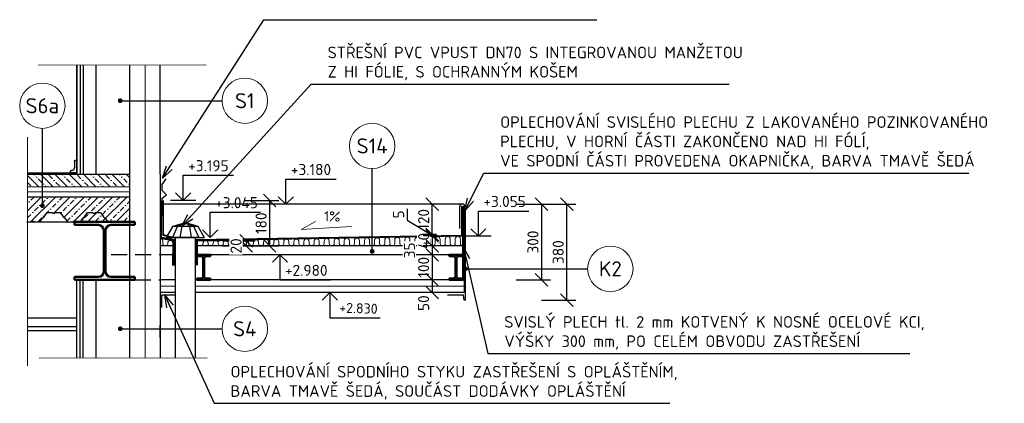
# Model space of a CAD drawing. Header units: millimetres. Extents: x -118752 to 407724, y -73278 to 155058.
# Tile 162 of 256: x 59183 to 63086, y 139173 to 140695. Entities that reach past the tile are written whole.
import ezdxf
from ezdxf.enums import TextEntityAlignment as Align

# ---------------------------------------------------------------- set-up
doc = ezdxf.new("R2010")
doc.units = ezdxf.units.MM
doc.header["$LTSCALE"] = 10
for name, pattern in [('DASHDOT', [25.4, 12.7, -6.35, 0, -6.35]), ('DASHED2', [9.525, 6.35, -3.175]), ('IZOLACE_VODOTESNA_0.25', [15, 7.5, -7.5])]:
    doc.linetypes.add(name, pattern=pattern)
for name, color, linetype, lineweight in [('CAVNITRNI_POHLED', 7, 'Continuous', 25), ('CKBUBLINY', 1, 'Continuous', 18), ('CKBUBLINY_POPIS', 3, 'Continuous', 25), ('CKIZOLACE', 1, 'Continuous', 18), ('CKKOTY', 3, 'Continuous', 25), ('CKKOTY_VYS', 3, 'Continuous', 25), ('CKRASTR', 7, 'DASHDOT', 15), ('CKSTENY_PODROVINOU', 7, 'Continuous', 25), ('CKTEXTY_MALE', 3, 'Continuous', 18), ('CSPROFILY_REZY', 4, 'Continuous', 50), ('IN_C_TENKA', 7, 'Continuous', 18), ('KING_DET_membrane coated metal', 21, 'Continuous', 40), ('KING_DET_remainder', 253, 'Continuous', 30), ('pohledy', 7, 'Continuous', 25), ('srafy', 7, 'Continuous', 18)]:
    doc.layers.add(name, color=color, linetype=linetype, lineweight=lineweight)
doc.styles.get("Standard").update_dxf_attribs({"font": 'isocpeur.ttf'})
doc.linetypes.add('IZOLACE_POLYSTYREN_EXPANDOVANY', pattern='A,1,[224,CADKON.SHX,S=0.01,R=0,X=-0.5,Y=-1.74],-2', length=3)
doc.linetypes.add('IZOLACE_POLYSTYREN_EXTRUDOVANY', pattern='A,0.5,[226,CADKON.SHX,S=0.01,R=0,X=-0.25,Y=-1.74],-0.5,[225,CADKON.SHX,S=0.01,R=0,X=0.5,Y=-0.87],-0.5,[225,CADKON.SHX,S=0.01,R=0,X=0,Y=0.87],-0.5,[225,CADKON.SHX,S=0.01,R=0,X=1,Y=-1.74],-0.25,[225,CADKON.SHX,S=0.01,R=0,X=0.75,Y=0],-0.25,0.5', length=3)
doc.linetypes.add('IZOLACE_TEPELNA_U', pattern='A,0.00254,-2.54,[216,CADKON.SHX,S=2.54,R=0,X=-2.54,Y=0],-15.24,[216,CADKON.SHX,S=2.54,R=180,X=2.54,Y=0],-2.54', length=20.32254)
doc.linetypes.add('PRERUSENI', pattern='A,60,[100,CADKON.SHX,S=2.5,R=0,X=0,Y=0],-10', length=70)
doc.dimstyles.new('CADKON', dxfattribs={"dimscale": 50, "dimtxt": 2.2, "dimasz": 2.5, "dimexe": 1.8, "dimexo": 5, "dimgap": 0.6, "dimtad": 1, "dimrnd": 1, "dimtxsty": 'Standard', "dimblk1": 'OBLIQUE', "dimblk2": 'OBLIQUE', "dimsah": 1, "dimcen": 2.5, "dimadec": 1, "dimazin": 2, "dimtfac": 1, "dimtdec": 4, "dimtix": 1, "dimtmove": 2, "dimatfit": 3, "dimldrblk": 'OPEN30', "dimfxl": 5, "dimfxlon": 1, "dimtolj": 1, "dimarcsym": 0})
doc.dimstyles.new('CADKON obrazky', dxfattribs={"dimscale": 50, "dimtxt": 2.2, "dimasz": 2.5, "dimexe": 1.8, "dimexo": 2, "dimgap": 0.6, "dimtad": 1, "dimrnd": 1, "dimtxsty": 'Standard', "dimblk1": 'OBLIQUE', "dimblk2": 'OBLIQUE', "dimsah": 1, "dimcen": 2.5, "dimadec": 1, "dimazin": 2, "dimtfac": 1, "dimtdec": 4, "dimtix": 1, "dimtmove": 2, "dimatfit": 3, "dimldrblk": 'OPEN30', "dimfxl": 5, "dimfxlon": 1, "dimtolj": 1, "dimarcsym": 0})

# ---------------------------------------------------------------- blocks, each defined once
blk = doc.blocks.new('CK_S_EXT_HEAHEA240')
for p, q in [((-120, 115), (120, 115)), ((-120, 115), (-120, 103)), ((-120, 103), (-24.75, 103)), ((-3.75, -82), (-3.75, 82)), ((3.75, -82), (3.75, 82)), ((120, 103), (24.75, 103)), ((120, 115), (120, 103)), ((-120, -115), (-120, -103)), ((-120, -103), (-24.75, -103)), ((-120, -115), (120, -115)), ((120, -103), (24.75, -103)), ((120, -115), (120, -103))]:
    blk.add_line(p, q)
for centre, start, end in [((-24.75, 82), 0, 90), ((24.75, 82), 90, 180), ((-24.75, -82), 270, 0), ((24.75, -82), 180, 270)]:
    blk.add_arc(centre, 21, start, end)
blk = doc.blocks.new('_OBLIQUE')
at = {"color": 0, "linetype": 'ByBlock'}
blk.add_line((-0.5, -0.5), (0.5, 0.5), dxfattribs=at)
blk = doc.blocks.new('*D8728')
at = {"layer": 'CKKOTY', "color": 0, "lineweight": -2}
for p, q in [((61251.3, 139962.9), (61387.3, 139962.9)), ((61351.3, 139582.4), (61351.3, 139962.9)), ((61251.3, 139582.4), (61387.3, 139582.4))]:
    blk.add_line(p, q, dxfattribs=at)
at = {"layer": 'Defpoints', "color": 0}
for p in [(60938.5, 139962.9), (61351.3, 139962.9), (60949.5, 139582.4)]:
    blk.add_point(p, dxfattribs=at)
at = {"layer": 'CKKOTY', "color": 0, "lineweight": -2, "xscale": 50, "yscale": 50, "zscale": 50}
for p, rotation in [((61351.3, 139962.9), 90), ((61351.3, 139582.4), 270)]:
    blk.add_blockref('_OBLIQUE', p, dxfattribs=dict(at, rotation=rotation))
at = {"layer": 'CKKOTY', "color": 0, "insert": (61317.3, 139772.7), "char_height": 44, "attachment_point": 5, "rotation": 90}
blk.add_mtext('\\A1;380', dxfattribs=at)
blk = doc.blocks.new('_Open30')
at = {"color": 0, "lineweight": -2}
for p, q in [((-1, 0.268), (0, 0)), ((0, 0), (-1, -0.268)), ((0, 0), (-1, 0))]:
    blk.add_line(p, q, dxfattribs=at)
blk = doc.blocks.new('CK_S_EXT_IPEIPE100')
for p, q in [((-27.5, 50), (27.5, 50)), ((-27.5, 50), (-27.5, 44.3)), ((-27.5, 44.3), (-9.05, 44.3)), ((27.5, 44.3), (9.05, 44.3)), ((27.5, 50), (27.5, 44.3)), ((-2.05, -37.3), (-2.05, 37.3)), ((2.05, -37.3), (2.05, 37.3)), ((-27.5, -50), (-27.5, -44.3)), ((-27.5, -44.3), (-9.05, -44.3)), ((-27.5, -50), (27.5, -50)), ((27.5, -44.3), (9.05, -44.3)), ((27.5, -50), (27.5, -44.3))]:
    blk.add_line(p, q)
for centre, start, end in [((-9.05, 37.3), 0, 90), ((9.05, 37.3), 90, 180), ((-9.05, -37.3), 270, 0), ((9.05, -37.3), 180, 270)]:
    blk.add_arc(centre, 7, start, end)
blk = doc.blocks.new('*D10300')
at = {"layer": 'CKKOTY', "color": 0, "lineweight": -2}
for p, q in [((60839.4, 139837.8), (60781.8, 139837.8)), ((60817.8, 139837.8), (60817.8, 139797.4)), ((60839.5, 139797.4), (60781.8, 139797.4))]:
    blk.add_line(p, q, dxfattribs=at)
at = {"layer": 'Defpoints', "color": 0}
for p in [(60939.4, 139837.8), (60939.5, 139797.4)]:
    blk.add_point(p, dxfattribs=at)
at = {"layer": 'CKKOTY', "color": 0, "lineweight": -2, "xscale": 50, "yscale": 50, "zscale": 50}
for p, rotation in [((60817.8, 139837.8), 270), ((60817.8, 139797.4), 90)]:
    blk.add_blockref('_OBLIQUE', p, dxfattribs=dict(at, rotation=rotation))
at = {"layer": 'CKKOTY', "color": 0, "insert": (60783.8, 139817.6), "char_height": 44, "attachment_point": 5, "rotation": 90, "bg_fill": 3, "box_fill_scale": 1.1, "bg_fill_color": 256, "bg_fill_true_color": 13158600, "bg_fill_transparency": 0}
blk.add_mtext('\\A1;40', dxfattribs=at)
at = {"layer": 'Defpoints', "color": 0}
blk.add_point((60817.8, 139797.4), dxfattribs=at)
blk = doc.blocks.new('*D10301')
at = {"layer": 'CKKOTY', "color": 0, "lineweight": -2}
for p, q in [((60718.7, 139945.2), (60718.7, 139899.2)), ((60718.7, 139899.2), (60817.8, 139840.2)), ((60834.5, 139842.7), (60781.8, 139842.7)), ((60839.4, 139837.8), (60781.8, 139837.8)), ((60817.8, 139837.8), (60817.8, 139842.7))]:
    blk.add_line(p, q, dxfattribs=at)
at = {"layer": 'Defpoints', "color": 0}
for p in [(60817.8, 139842.7), (60934.5, 139842.7), (60939.4, 139837.8)]:
    blk.add_point(p, dxfattribs=at)
at = {"layer": 'CKKOTY', "color": 0, "lineweight": -2, "xscale": 50, "yscale": 50, "zscale": 50}
for p, rotation in [((60817.8, 139842.7), 270), ((60817.8, 139837.8), 90)]:
    blk.add_blockref('_OBLIQUE', p, dxfattribs=dict(at, rotation=rotation))
at = {"layer": 'CKKOTY', "color": 0, "insert": (60684.7, 139922.2), "char_height": 44, "attachment_point": 5, "rotation": 90}
blk.add_mtext('\\A1;5', dxfattribs=at)
blk = doc.blocks.new('*D10302')
at = {"layer": 'CKKOTY', "color": 0, "lineweight": -2}
for p, q in [((60838.5, 139962.9), (60781.8, 139962.9)), ((60817.8, 139842.7), (60817.8, 139962.9)), ((60834.5, 139842.7), (60781.8, 139842.7))]:
    blk.add_line(p, q, dxfattribs=at)
at = {"layer": 'Defpoints', "color": 0}
for p in [(60817.8, 139962.9), (60938.5, 139962.9), (60934.5, 139842.7)]:
    blk.add_point(p, dxfattribs=at)
at = {"layer": 'CKKOTY', "color": 0, "lineweight": -2, "xscale": 50, "yscale": 50, "zscale": 50}
for p, rotation in [((60817.8, 139962.9), 90), ((60817.8, 139842.7), 270)]:
    blk.add_blockref('_OBLIQUE', p, dxfattribs=dict(at, rotation=rotation))
at = {"layer": 'CKKOTY', "color": 0, "insert": (60783.8, 139902.8), "char_height": 44, "attachment_point": 5, "rotation": 90}
blk.add_mtext('\\A1;120', dxfattribs=at)
blk = doc.blocks.new('*D10303')
at = {"layer": 'CKKOTY', "color": 0, "lineweight": -2}
for p, q in [((60839.5, 139797.4), (60781.8, 139797.4)), ((60817.8, 139797.4), (60817.8, 139762.4)), ((60839.5, 139762.4), (60781.8, 139762.4))]:
    blk.add_line(p, q, dxfattribs=at)
at = {"layer": 'Defpoints', "color": 0}
for p in [(60939.5, 139797.4), (60817.8, 139762.4), (60939.5, 139762.4)]:
    blk.add_point(p, dxfattribs=at)
at = {"layer": 'CKKOTY', "color": 0, "lineweight": -2, "xscale": 50, "yscale": 50, "zscale": 50}
for p, rotation in [((60817.8, 139797.4), 90), ((60817.8, 139762.4), 270)]:
    blk.add_blockref('_OBLIQUE', p, dxfattribs=dict(at, rotation=rotation))
at = {"layer": 'CKKOTY', "color": 0, "insert": (60727.7, 139779.9), "char_height": 44, "attachment_point": 5, "rotation": 90, "bg_fill": 3, "box_fill_scale": 1.1, "bg_fill_color": 256, "bg_fill_true_color": 13158600, "bg_fill_transparency": 0}
blk.add_mtext('\\A1;35', dxfattribs=at)
blk = doc.blocks.new('*D10304')
at = {"layer": 'CKKOTY', "color": 0, "lineweight": -2}
for p, q in [((60839.5, 139762.4), (60781.8, 139762.4)), ((60817.8, 139762.4), (60817.8, 139662.9)), ((60842, 139662.9), (60781.8, 139662.9))]:
    blk.add_line(p, q, dxfattribs=at)
at = {"layer": 'Defpoints', "color": 0}
for p in [(60939.5, 139762.4), (60817.8, 139662.9), (60942, 139662.9)]:
    blk.add_point(p, dxfattribs=at)
at = {"layer": 'CKKOTY', "color": 0, "lineweight": -2, "xscale": 50, "yscale": 50, "zscale": 50}
for p, rotation in [((60817.8, 139762.4), 90), ((60817.8, 139662.9), 270)]:
    blk.add_blockref('_OBLIQUE', p, dxfattribs=dict(at, rotation=rotation))
at = {"layer": 'CKKOTY', "color": 0, "insert": (60783.8, 139712.7), "char_height": 44, "attachment_point": 5, "rotation": 90}
blk.add_mtext('\\A1;100', dxfattribs=at)
blk = doc.blocks.new('*D10305')
at = {"layer": 'CKKOTY', "color": 0, "lineweight": -2}
for p, q in [((59986.1, 139817.5), (60116.1, 139817.5)), ((60080.1, 139817.5), (60080.1, 139797.4)), ((59986.3, 139797.4), (60116.1, 139797.4))]:
    blk.add_line(p, q, dxfattribs=at)
at = {"layer": 'Defpoints', "color": 0}
for p in [(59886.1, 139817.5), (59886.3, 139797.4)]:
    blk.add_point(p, dxfattribs=at)
at = {"layer": 'CKKOTY', "color": 0, "lineweight": -2, "xscale": 50, "yscale": 50, "zscale": 50}
for p, rotation in [((60080.1, 139817.5), 270), ((60080.1, 139797.4), 90)]:
    blk.add_blockref('_OBLIQUE', p, dxfattribs=dict(at, rotation=rotation))
at = {"layer": 'CKKOTY', "color": 0, "insert": (60040, 139797.4), "char_height": 44, "attachment_point": 5, "rotation": 90, "bg_fill": 3, "box_fill_scale": 1.1, "bg_fill_color": 256, "bg_fill_true_color": 13158600, "bg_fill_transparency": 0}
blk.add_mtext('\\A1;20', dxfattribs=at)
at = {"layer": 'Defpoints', "color": 0}
blk.add_point((60080.1, 139797.4), dxfattribs=at)
blk = doc.blocks.new('*D10306')
at = {"layer": 'CKKOTY', "color": 0, "lineweight": -2}
for p, q in [((60073.5, 139977.5), (60209.5, 139977.5)), ((60173.5, 139797.4), (60173.5, 139977.5)), ((60073.5, 139797.4), (60209.5, 139797.4))]:
    blk.add_line(p, q, dxfattribs=at)
at = {"layer": 'Defpoints', "color": 0}
for p in [(59750.5, 139977.5), (60173.5, 139977.5), (59886.3, 139797.4)]:
    blk.add_point(p, dxfattribs=at)
at = {"layer": 'CKKOTY', "color": 0, "lineweight": -2, "xscale": 50, "yscale": 50, "zscale": 50}
for p, rotation in [((60173.5, 139977.5), 90), ((60173.5, 139797.4), 270)]:
    blk.add_blockref('_OBLIQUE', p, dxfattribs=dict(at, rotation=rotation))
at = {"layer": 'CKKOTY', "color": 0, "insert": (60139.5, 139887.5), "char_height": 44, "attachment_point": 5, "rotation": 90}
blk.add_mtext('\\A1;180', dxfattribs=at)
blk = doc.blocks.new('*U10307')
at = {"color": 0, "linetype": 'ByBlock', "lineweight": -2}
blk.add_lwpolyline([(-1.5, 1.5), (0, 0), (1.5, 1.5), (0, 0), (0, 5), (10, 5)], dxfattribs=at)
blk = doc.blocks.new('*U10308')
at = {"color": 0, "linetype": 'ByBlock', "lineweight": -2}
blk.add_lwpolyline([(-1.5, 1.5), (0, 0), (1.5, 1.5), (0, 0), (0, 5), (10, 5)], dxfattribs=at)
blk = doc.blocks.new('*U10309')
at = {"color": 0, "linetype": 'ByBlock', "lineweight": -2}
blk.add_lwpolyline([(-1.5, 1.5), (0, 0), (1.5, 1.5), (0, 0), (0, 5), (10, 5)], dxfattribs=at)
blk = doc.blocks.new('*U10311')
at = {"color": 0, "linetype": 'ByBlock', "lineweight": -2}
blk.add_lwpolyline([(-1.5, -1.5), (0, 0), (1.5, -1.5), (0, 0), (0, -5), (10, -5)], dxfattribs=at)
blk = doc.blocks.new('*D10312')
at = {"layer": 'CKKOTY', "color": 0, "lineweight": -2}
for p, q in [((61151.3, 139962.9), (61287.3, 139962.9)), ((61251.3, 139962.9), (61251.3, 139662.4)), ((61151.3, 139662.4), (61287.3, 139662.4))]:
    blk.add_line(p, q, dxfattribs=at)
at = {"layer": 'Defpoints', "color": 0}
for p in [(60938.5, 139962.9), (60939.5, 139662.4), (61251.3, 139662.4)]:
    blk.add_point(p, dxfattribs=at)
at = {"layer": 'CKKOTY', "color": 0, "lineweight": -2, "xscale": 50, "yscale": 50, "zscale": 50}
for p, rotation in [((61251.3, 139962.9), 90), ((61251.3, 139662.4), 270)]:
    blk.add_blockref('_OBLIQUE', p, dxfattribs=dict(at, rotation=rotation))
at = {"layer": 'CKKOTY', "color": 0, "insert": (61217.3, 139812.7), "char_height": 44, "attachment_point": 5, "rotation": 90}
blk.add_mtext('\\A1;300', dxfattribs=at)
blk = doc.blocks.new('*U10313')
at = {"color": 0, "linetype": 'ByBlock', "lineweight": -2}
blk.add_lwpolyline([(-1.5, 1.5), (0, 0), (1.5, 1.5), (0, 0), (0, 5), (10, 5)], dxfattribs=at)
blk = doc.blocks.new('*U10314')
at = {"color": 0, "linetype": 'ByBlock', "lineweight": -2}
for points in [[(-2.5, 1), (0, 0), (16.1, 0), (17.6, 0.5), (21.3, 2.6), (25.2, 2.6), (28.9, 0.5), (30.4, 0), (46.5, 0), (49, 1), (60.8, 16.8), (64.7, 19), (65.9, 20.1), (77.5, 37), (80, 38), (96.1, 38), (97.6, 37.5), (101.3, 35.4), (105.2, 35.4), (108.9, 37.5), (110.4, 38), (126.5, 38), (129, 37), (140.6, 20.1), (141.8, 19), (145.7, 16.8), (157.5, 1)], [(157.5, 1), (160, 0), (176.1, 0), (177.6, 0.5), (181.3, 2.6), (185.2, 2.6), (188.9, 0.5), (190.4, 0), (206.5, 0), (209, 1), (220.8, 16.8), (224.7, 19), (225.9, 20.1), (237.5, 37), (240, 38), (256.1, 38), (257.6, 37.5), (261.3, 35.4), (265.2, 35.4), (268.9, 37.5), (270.4, 38), (286.5, 38), (289, 37), (300.6, 20.1), (301.8, 19), (305.7, 16.8), (317.5, 1)]]:
    blk.add_lwpolyline(points, dxfattribs=at)
blk = doc.blocks.new('CK_BUBBLE_1_0_0')
at = {"color": 0, "linetype": 'ByBlock', "lineweight": -2}
blk.add_circle((0, 0), 1, dxfattribs=at)
blk = doc.blocks.new('*D10401')
at = {"layer": 'CKKOTY', "color": 0, "lineweight": -2}
for p, q in [((60842, 139662.9), (60781.8, 139662.9)), ((60817.8, 139662.9), (60817.8, 139612.4)), ((60844.5, 139612.4), (60781.8, 139612.4))]:
    blk.add_line(p, q, dxfattribs=at)
at = {"layer": 'Defpoints', "color": 0}
for p in [(60942, 139662.9), (60817.8, 139612.4), (60944.5, 139612.4)]:
    blk.add_point(p, dxfattribs=at)
at = {"layer": 'CKKOTY', "color": 0, "lineweight": -2, "xscale": 50, "yscale": 50, "zscale": 50}
for p, rotation in [((60817.8, 139662.9), 90), ((60817.8, 139612.4), 270)]:
    blk.add_blockref('_OBLIQUE', p, dxfattribs=dict(at, rotation=rotation))
at = {"layer": 'CKKOTY', "color": 0, "insert": (60783.8, 139570.3), "char_height": 44, "attachment_point": 5, "rotation": 90}
blk.add_mtext('\\A1;50', dxfattribs=at)

msp = doc.modelspace()

# ---------------------------------------------------------------- hatches: boundary and pattern name
at = {"layer": 'srafy', "transparency": 33554661}
h = msp.add_hatch(dxfattribs=at)
h.set_pattern_fill('BETON-PROSTY', color=256, scale=10, angle=90, style=0)
h.set_pattern_definition([(135, (0, 0), (-28.284271, -28.284271), []), (135, (2e-15, 28.284), (-42.426407, -14.142136), [20, -10, 0, -10])])
h.paths.add_polyline_path([(59484.458, 140082.436), (59434.458, 140082.436), (59421.958, 140082.436), (59409.458, 140082.436), (59213.922, 140082.436), (59213.922, 140032.436), (59619.458, 140032.436), (59619.458, 140082.436)])
h = msp.add_hatch(dxfattribs=at)
h.set_pattern_fill('BETON-PROSTY', color=256, scale=10)
h.set_pattern_definition([(45, (0, 0), (-28.284271, 28.284271), []), (45, (28.284, 0), (-14.142136, 42.426407), [20, -10, 0, -10])])
h.paths.add_polyline_path([(59420.429, 139892.436), (59619.458, 139892.436), (59619.458, 139992.436), (59213.922, 139992.436), (59213.922, 139892.436), (59230.031, 139892.436), (59231.508, 139892.928), (59235.242, 139895.003), (59239.109, 139895.003), (59242.843, 139892.928), (59244.32, 139892.436), (59260.429, 139892.436), (59262.922, 139893.432), (59274.768, 139909.262), (59278.659, 139911.413), (59279.823, 139912.577), (59291.429, 139929.44), (59293.922, 139930.436), (59310.031, 139930.436), (59311.508, 139929.944), (59315.242, 139927.869), (59319.109, 139927.869), (59322.843, 139929.944), (59324.32, 139930.436), (59340.429, 139930.436), (59342.922, 139929.44), (59354.528, 139912.577), (59355.692, 139911.413), (59359.583, 139909.262), (59371.429, 139893.432), (59373.922, 139892.436), (59390.031, 139892.436), (59391.508, 139892.928), (59395.242, 139895.003), (59399.109, 139895.003), (59402.843, 139892.928), (59404.32, 139892.436)])

# ---------------------------------------------------------------- linework, layer by layer
at = {"color": 0, "linetype": 'ByBlock'}
msp.add_lwpolyline([(60381.96, 139582.436), (60411.96, 139612.436), (60441.96, 139582.436), (60411.96, 139612.436), (60411.96, 139512.214), (60611.96, 139512.214)], dxfattribs=at)
at = {"layer": 'CKIZOLACE'}
for p, q in [((59213.922, 140032.436), (59213.922, 139992.436)), ((59213.922, 140032.436), (59619.458, 140032.436)), ((59619.458, 140032.436), (59619.458, 139992.436)), ((59744.458, 139978.057), (59744.458, 139832.238)), ((59752.973, 139977.514), (59752.973, 139842.242)), ((60934.458, 139840.702), (60934.458, 139955.436)), ((59744.458, 139832.238), (59797.634, 139822.679)), ((59749.54, 139807.436), (59749.54, 139815.967)), ((59752.973, 139842.242), (59795.225, 139830.936)), ((59797.634, 139822.679), (59796.392, 139720.056)), ((59881.333, 139823.15), (60934.458, 139840.702)), ((59881.333, 139721.699), (59881.333, 139823.15)), ((60309.458, 139807.436), (60309.458, 139815.45)), ((60329.458, 139807.436), (60329.458, 139815.45)), ((60349.458, 139807.436), (60349.458, 139816.117)), ((60369.458, 139807.436), (60369.458, 139816.117)), ((60389.458, 139807.436), (60389.458, 139816.783)), ((60409.458, 139807.436), (60409.458, 139816.783)), ((60429.458, 139807.436), (60429.458, 139817.45)), ((60449.458, 139807.436), (60449.458, 139817.45)), ((60469.458, 139807.436), (60469.458, 139818.117)), ((60489.458, 139807.436), (60489.458, 139818.117)), ((60509.458, 139807.436), (60509.458, 139818.783)), ((60529.458, 139807.436), (60529.458, 139818.783)), ((60549.458, 139807.436), (60549.458, 139819.45)), ((60569.458, 139807.436), (60569.458, 139819.45)), ((60589.458, 139807.436), (60589.458, 139820.117)), ((60609.458, 139807.436), (60609.458, 139820.117)), ((60629.458, 139807.436), (60629.458, 139820.783)), ((60649.458, 139807.436), (60649.458, 139820.783)), ((60669.458, 139807.436), (60669.458, 139821.45)), ((60689.458, 139807.436), (60689.458, 139821.45)), ((60709.458, 139807.436), (60709.458, 139822.117)), ((60729.458, 139807.436), (60729.458, 139822.117)), ((60749.458, 139807.436), (60749.458, 139822.783)), ((60769.458, 139807.436), (60769.458, 139822.783)), ((60789.458, 139807.436), (60789.458, 139823.45)), ((60809.458, 139807.436), (60809.458, 139823.45)), ((60829.458, 139807.436), (60829.458, 139824.117)), ((60849.458, 139807.436), (60849.458, 139824.117)), ((60869.458, 139807.436), (60869.458, 139824.783)), ((60889.458, 139807.436), (60889.458, 139824.783)), ((60909.458, 139807.436), (60909.458, 139825.45)), ((60929.458, 139807.436), (60929.458, 139825.45)), ((59769.54, 139807.436), (59769.54, 139808.783)), ((59789.54, 139807.436), (59789.54, 139808.783)), ((59909.458, 139807.436), (59909.458, 139808.783)), ((59929.458, 139807.436), (59929.458, 139808.783)), ((59949.458, 139807.436), (59949.458, 139809.45)), ((59969.458, 139807.436), (59969.458, 139809.45)), ((59989.458, 139807.436), (59989.458, 139810.117)), ((60009.458, 139807.436), (60009.458, 139810.117)), ((60029.458, 139807.436), (60029.458, 139810.783)), ((60049.458, 139807.436), (60049.458, 139810.783)), ((60069.458, 139807.436), (60069.458, 139811.45)), ((60089.458, 139807.436), (60089.458, 139811.45)), ((60109.458, 139807.436), (60109.458, 139812.117)), ((60129.458, 139807.436), (60129.458, 139812.117)), ((60149.458, 139807.436), (60149.458, 139812.783)), ((60169.458, 139807.436), (60169.458, 139812.783)), ((60189.458, 139807.436), (60189.458, 139813.45)), ((60209.458, 139807.436), (60209.458, 139813.45)), ((60229.458, 139807.436), (60229.458, 139814.117)), ((60249.458, 139807.436), (60249.458, 139814.117)), ((60269.458, 139807.436), (60269.458, 139814.783)), ((60289.458, 139807.436), (60289.458, 139814.783)), ((59799.539, 139662.436), (59739.458, 139662.436)), ((59739.458, 139662.436), (59739.458, 139612.436)), ((59799.539, 139662.436), (59799.539, 139612.436)), ((60944.543, 139662.436), (59879.377, 139662.436)), ((59879.377, 139662.436), (59879.377, 139612.436)), ((60944.543, 139662.436), (60944.543, 139612.436)), ((59737.792, 139482.422), (59739.458, 139382.436))]:
    msp.add_line(p, q, dxfattribs=at)
at = {"layer": 'CKIZOLACE', "linetype": 'IZOLACE_POLYSTYREN_EXPANDOVANY', "ltscale": 3}
msp.add_lwpolyline([(59679.458, 139352.689), (59679.458, 140082.436), (59679.458, 140515.642)], dxfattribs=at)
at = {"layer": 'CKIZOLACE', "linetype": 'IZOLACE_TEPELNA_U', "ltscale": 0.19685}
msp.add_lwpolyline([(59213.922, 140012.436), (59619.458, 140012.436)], dxfattribs=at)
at = {"layer": 'CKIZOLACE', "linetype": 'IZOLACE_VODOTESNA_0.25'}
for points in [[(59741.958, 139978.057, 5, 5, 0), (59741.958, 139830.148, 5, 5, 0), (59795.109, 139820.593, 5, 5, 0), (59793.892, 139720.087, 0, 0, 0)], [(59750.473, 139977.514, 5, 5, 0), (59750.473, 139839.742, 5, 5, 0), (59795.226, 139829.117, 0, 0, 0)], [(59883.833, 139721.699, 5, 5, 0), (59883.833, 139820.691, 5, 5, 0), (60936.958, 139838.243, 5, 5, 0), (60936.958, 139955.436, 0, 0, 0)]]:
    msp.add_lwpolyline(points, format="xyseb", dxfattribs=at)
at = {"layer": 'CKIZOLACE', "linetype": 'IZOLACE_POLYSTYREN_EXTRUDOVANY', "ltscale": 1.25}
for points in [[(59799.539, 139637.436), (59739.458, 139637.436)], [(60944.543, 139637.436), (59879.377, 139637.436)]]:
    msp.add_lwpolyline(points, dxfattribs=at)
at = {"layer": 'CKIZOLACE'}
for centre, radius, start, end in [((59735.679, 139814.658), 13.922, 5.395113, 74.249015), ((59779.54, 139808.783), 10, 90, 180), ((59779.54, 139808.783), 10, 0, 90), ((59919.458, 139808.783), 10, 90, 180), ((59919.458, 139808.783), 10, 0, 90), ((59959.458, 139809.45), 10, 90, 180), ((59959.458, 139809.45), 10, 0, 90), ((59999.458, 139810.117), 10, 90, 180), ((59999.458, 139810.117), 10, 0, 90), ((60039.458, 139810.783), 10, 90, 180), ((60039.458, 139810.783), 10, 0, 90), ((60079.458, 139811.45), 10, 90, 180), ((60079.458, 139811.45), 10, 0, 90), ((60119.458, 139812.117), 10, 90, 180), ((60119.458, 139812.117), 10, 0, 90), ((60159.458, 139812.783), 10, 90, 180), ((60159.458, 139812.783), 10, 0, 90), ((60199.458, 139813.45), 10, 90, 180), ((60199.458, 139813.45), 10, 0, 90), ((60239.458, 139814.117), 10, 90, 180), ((60239.458, 139814.117), 10, 0, 90), ((60279.458, 139814.783), 10, 90, 180), ((60279.458, 139814.783), 10, 0, 90), ((60319.458, 139815.45), 10, 90, 180), ((60319.458, 139815.45), 10, 0, 90), ((60359.458, 139816.117), 10, 90, 180), ((60359.458, 139816.117), 10, 0, 90), ((60399.458, 139816.783), 10, 90, 180), ((60399.458, 139816.783), 10, 0, 90), ((60439.458, 139817.45), 10, 90, 180), ((60439.458, 139817.45), 10, 0, 90), ((60479.458, 139818.117), 10, 90, 180), ((60479.458, 139818.117), 10, 0, 90), ((60519.458, 139818.783), 10, 90, 180), ((60519.458, 139818.783), 10, 0, 90), ((60559.458, 139819.45), 10, 90, 180), ((60559.458, 139819.45), 10, 0, 90), ((60599.458, 139820.117), 10, 90, 180), ((60599.458, 139820.117), 10, 0, 90), ((60639.458, 139820.783), 10, 90, 180), ((60639.458, 139820.783), 10, 0, 90), ((60679.458, 139821.45), 10, 90, 180), ((60679.458, 139821.45), 10, 0, 90), ((60719.458, 139822.117), 10, 90, 180), ((60719.458, 139822.117), 10, 0, 90), ((60759.458, 139822.783), 10, 90, 180), ((60759.458, 139822.783), 10, 0, 90), ((60799.458, 139823.45), 10, 90, 180), ((60799.458, 139823.45), 10, 0, 90), ((60839.458, 139824.117), 10, 90, 180), ((60839.458, 139824.117), 10, 0, 90), ((60879.458, 139824.783), 10, 90, 180), ((60879.458, 139824.783), 10, 0, 90), ((60919.458, 139825.45), 10, 90, 180), ((60919.458, 139825.45), 10, 0, 90), ((59759.54, 139807.436), 10, 180, 270), ((59759.54, 139807.436), 10, 270, 0), ((59799.54, 139807.436), 10, 180, 270), ((59899.458, 139807.436), 10, 270, 0), ((59939.458, 139807.436), 10, 180, 270), ((59939.458, 139807.436), 10, 270, 0), ((59979.458, 139807.436), 10, 180, 270), ((59979.458, 139807.436), 10, 270, 0), ((60019.458, 139807.436), 10, 180, 270), ((60019.458, 139807.436), 10, 270, 0), ((60059.458, 139807.436), 10, 180, 270), ((60059.458, 139807.436), 10, 270, 0), ((60099.458, 139807.436), 10, 180, 270), ((60099.458, 139807.436), 10, 270, 0), ((60139.458, 139807.436), 10, 180, 270), ((60139.458, 139807.436), 10, 270, 0), ((60179.458, 139807.436), 10, 180, 270), ((60179.458, 139807.436), 10, 270, 0), ((60219.458, 139807.436), 10, 180, 270), ((60219.458, 139807.436), 10, 270, 0), ((60259.458, 139807.436), 10, 180, 270), ((60259.458, 139807.436), 10, 270, 0), ((60299.458, 139807.436), 10, 180, 270), ((60299.458, 139807.436), 10, 270, 0), ((60339.458, 139807.436), 10, 180, 270), ((60339.458, 139807.436), 10, 270, 0), ((60379.458, 139807.436), 10, 180, 270), ((60379.458, 139807.436), 10, 270, 0), ((60419.458, 139807.436), 10, 180, 270), ((60419.458, 139807.436), 10, 270, 0), ((60459.458, 139807.436), 10, 180, 270), ((60459.458, 139807.436), 10, 270, 0), ((60499.458, 139807.436), 10, 180, 270), ((60499.458, 139807.436), 10, 270, 0), ((60539.458, 139807.436), 10, 180, 270), ((60539.458, 139807.436), 10, 270, 0), ((60579.458, 139807.436), 10, 180, 270), ((60579.458, 139807.436), 10, 270, 0), ((60619.458, 139807.436), 10, 180, 270), ((60619.458, 139807.436), 10, 270, 0), ((60659.458, 139807.436), 10, 180, 270), ((60659.458, 139807.436), 10, 270, 0), ((60699.458, 139807.436), 10, 180, 270), ((60699.458, 139807.436), 10, 270, 0), ((60739.458, 139807.436), 10, 180, 270), ((60739.458, 139807.436), 10, 270, 0), ((60779.458, 139807.436), 10, 180, 270), ((60779.458, 139807.436), 10, 270, 0), ((60819.458, 139807.436), 10, 180, 270), ((60819.458, 139807.436), 10, 270, 0), ((60859.458, 139807.436), 10, 180, 270), ((60859.458, 139807.436), 10, 270, 0), ((60899.458, 139807.436), 10, 180, 270), ((60899.458, 139807.436), 10, 270, 0), ((60939.458, 139807.436), 10, 180, 270)]:
    msp.add_arc(centre, radius, start, end, dxfattribs=at)
at = {"layer": 'CKKOTY_VYS'}
for p, q in [((59880.486, 139977.514), (59780.486, 139977.514)), ((60287.622, 139962.643), (60187.622, 139962.643)), ((60264.171, 139762.436), (60164.171, 139762.436)), ((60461.96, 139662.436), (60361.96, 139662.436))]:
    msp.add_line(p, q, dxfattribs=at)
at = {"layer": 'CKRASTR', "linetype": 'PRERUSENI', "ltscale": 0.4}
for p, q in [((59255.551, 140514.316), (59922.153, 140515.642)), ((59213.922, 139322.035), (59213.922, 140229.346)), ((59259.071, 139351.852), (59925.672, 139353.179))]:
    msp.add_line(p, q, dxfattribs=at)
at = {"layer": 'CKSTENY_PODROVINOU'}
for p, q in [((59619.458, 140082.436), (59619.458, 140515.642)), ((59619.458, 140082.436), (59619.458, 140515.642)), ((59619.458, 139352.57), (59619.458, 140082.436)), ((59619.458, 139352.57), (59619.458, 140082.436))]:
    msp.add_line(p, q, dxfattribs=at)
at = {"layer": 'CKTEXTY_MALE'}
for p, q in [((60297.779, 139862.735), (60355.375, 139894.196)), ((60497.711, 139874.814), (60297.779, 139862.735))]:
    msp.add_line(p, q, dxfattribs=at)
at = {"layer": 'IN_C_TENKA'}
msp.add_line((59886.333, 139818.233), (60939.458, 139835.785), dxfattribs=at)
at = {"layer": 'KING_DET_membrane coated metal', "ltscale": 0.2}
for points in [[(59791.392, 139720.117), (59792.583, 139818.507), (59739.458, 139828.057)], [(59886.333, 139721.699), (59886.333, 139818.507), (60072.096, 139821.329)]]:
    msp.add_lwpolyline(points, dxfattribs=at)
at = {"layer": 'KING_DET_remainder'}
for p, q in [((59764.454, 139830.939), (59790.438, 139875.937)), ((59808.229, 139875.936), (59788.831, 139830.937)), ((59790.438, 139875.937), (59839.458, 139890.933)), ((59790.438, 139875.937), (59888.477, 139875.93)), ((59808.229, 139875.936), (59839.458, 139890.933)), ((59824.94, 139875.934), (59816.954, 139830.935)), ((59824.94, 139875.934), (59839.458, 139890.933)), ((59839.458, 139890.933), (59888.477, 139875.93)), ((59839.458, 139890.933), (59872.08, 139875.931)), ((59855.3, 139875.932), (59839.458, 139890.933)), ((59855.3, 139875.932), (59861.954, 139830.932)), ((59872.08, 139875.931), (59892.344, 139830.93)), ((59888.477, 139875.93), (59914.454, 139830.928)), ((59764.454, 139830.939), (59914.454, 139830.928)), ((59799.539, 139697.978), (59799.539, 139830.936)), ((59879.377, 139694.304), (59879.377, 139830.931))]:
    msp.add_line(p, q, dxfattribs=at)
at = {"layer": 'pohledy'}
for p, q in [((59409.458, 140082.436), (59409.458, 140515.642)), ((59409.458, 140515.642), (59409.458, 140082.436)), ((59409.458, 140515.642), (59409.458, 140082.436)), ((59421.958, 140515.642), (59421.958, 140082.436)), ((59434.458, 140515.642), (59434.458, 140082.436)), ((59484.458, 140515.642), (59484.458, 140082.436)), ((59739.458, 140082.436), (59739.458, 140515.642)), ((59739.458, 140082.436), (59739.458, 140515.642)), ((59399.458, 140132.436), (59399.458, 140107.436)), ((59409.458, 140137.436), (59404.458, 140137.436)), ((59409.458, 140087.436), (59409.458, 140137.436)), ((59384.458, 140087.436), (59384.458, 140092.436)), ((59213.922, 140087.436), (59409.458, 140087.436)), ((59213.922, 140082.436), (59619.458, 140082.436)), ((59409.458, 140087.436), (59384.458, 140087.436)), ((59739.458, 140082.436), (59739.458, 139352.809)), ((59747.814, 140041.246), (59763.807, 140063.257)), ((59747.814, 140016.702), (59747.814, 140041.246)), ((59763.966, 140000.392), (59747.814, 140016.702)), ((59213.922, 139992.436), (59619.458, 139992.436)), ((59747.973, 139987.249), (59763.966, 140000.392)), ((59747.973, 139915.2), (59747.973, 139987.249)), ((60938.495, 139962.935), (59739.458, 139962.436)), ((60927.532, 139866.041), (60927.532, 139955.436)), ((60939.458, 139955.436), (60944.458, 139955.436)), ((60939.458, 139662.436), (60939.458, 139955.436)), ((60944.545, 139657.436), (60944.458, 139955.436)), ((60949.458, 139582.436), (60949.458, 139955.436)), ((59213.922, 139892.436), (59409.458, 139892.436)), ((59799.539, 139797.436), (59739.458, 139797.436)), ((59799.539, 139352.928), (59799.539, 139797.436)), ((60939.458, 139797.436), (59879.377, 139797.436)), ((60939.458, 139762.436), (59879.377, 139762.436)), ((59409.458, 139352.152), (59409.458, 139662.695)), ((59421.958, 139352.152), (59421.958, 139662.695)), ((59434.458, 139352.152), (59434.458, 139662.695)), ((59484.458, 139662.436), (59484.458, 139352.251)), ((60944.543, 139662.436), (59879.377, 139662.436)), ((60944.543, 139612.436), (59879.377, 139612.436)), ((60941.745, 139602.436), (60879.019, 139602.436)), ((60944.458, 139582.436), (60941.745, 139602.436)), ((60949.458, 139582.436), (60944.458, 139582.436)), ((59213.922, 139512.436), (59409.458, 139512.436)), ((59213.922, 139477.436), (59409.458, 139477.436)), ((59213.922, 139462.436), (59409.458, 139462.436))]:
    msp.add_line(p, q, dxfattribs=at)
at = {"layer": 'pohledy', "linetype": 'DASHED2'}
for p, q in [((59799.539, 139762.436), (59523.208, 139762.436)), ((59639.458, 139662.436), (59739.458, 139662.436)), ((59799.539, 139662.436), (59739.458, 139662.436)), ((59799.539, 139612.436), (59739.458, 139612.436))]:
    msp.add_line(p, q, dxfattribs=at)
at = {"layer": 'pohledy'}
msp.add_lwpolyline([(59799.539, 139602.349), (59744.458, 139602.349), (59744.458, 139552.858)], dxfattribs=at)
at = {"layer": 'pohledy', "extrusion": (0, 0, -1)}
for centre in [(-59404.458, 140132.436), (-59389.458, 140092.436)]:
    msp.add_arc(centre, 5, 0, 90, dxfattribs=at)
at = {"layer": 'pohledy'}
for centre, radius, start, end in [((59389.458, 140107.436), 10, 270, 0), ((60938.495, 139951.171), 11.763, 21.257143, 158.742857)]:
    msp.add_arc(centre, radius, start, end, dxfattribs=at)

# ---------------------------------------------------------------- block references
at = {"layer": 'CAVNITRNI_POHLED'}
msp.add_blockref('*U10314', (59213.922, 139892.436), dxfattribs=at)
at = {"layer": 'CKBUBLINY'}
ref = msp.add_blockref('CK_BUBBLE_1_0_0', (59272.522, 140353.553), dxfattribs=dict(at, xscale=90.00000000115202, yscale=90.00000000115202, zscale=90.00000000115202))
ref.add_attrib('NUM1', 'S6a', dxfattribs={"layer": 'CKBUBLINY_POPIS', "height": 60}).set_placement((59272.522, 140353.553), align=Align.MIDDLE_CENTER)
ref = msp.add_blockref('CK_BUBBLE_1_0_0', (60074.845, 140373.372), dxfattribs=dict(at, xscale=90.00000000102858, yscale=90.00000000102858, zscale=90.00000000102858))
ref.add_attrib('NUM1', 'S1', dxfattribs={"layer": 'CKBUBLINY_POPIS', "height": 60}).set_placement((60074.845, 140373.372), align=Align.MIDDLE_CENTER)
ref = msp.add_blockref('CK_BUBBLE_1_0_0', (60579.752, 140194.132), dxfattribs=dict(at, xscale=90.00000000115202, yscale=90.00000000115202, zscale=90.00000000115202))
ref.add_attrib('NUM1', 'S14', dxfattribs={"layer": 'CKBUBLINY_POPIS', "height": 60}).set_placement((60579.752, 140194.132), align=Align.MIDDLE_CENTER)
ref = msp.add_blockref('CK_BUBBLE_1_0_0', (61524.04, 139706.647), dxfattribs=dict(at, xscale=90.00000000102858, yscale=90.00000000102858, zscale=90.00000000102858))
ref.add_attrib('NUM1', 'K2', dxfattribs={"layer": 'CKBUBLINY_POPIS', "height": 60}).set_placement((61524.04, 139706.647), align=Align.MIDDLE_CENTER)
ref = msp.add_blockref('CK_BUBBLE_1_0_0', (60074.845, 139468.732), dxfattribs=dict(at, xscale=90.00000000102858, yscale=90.00000000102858, zscale=90.00000000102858))
ref.add_attrib('NUM1', 'S4', dxfattribs={"layer": 'CKBUBLINY_POPIS', "height": 60}).set_placement((60074.845, 139468.732), align=Align.MIDDLE_CENTER)
at = {"layer": 'CKKOTY_VYS'}
ref = msp.add_blockref('*U10313', (59830.486, 139977.514), dxfattribs=dict(at, xscale=20, yscale=20, zscale=20))
ref.add_attrib('Výška', '+3.195', (59850.486, 140093.514), dxfattribs={"layer": '0', "color": 0, "linetype": 'ByBlock', "lineweight": -2, "height": 44})
ref = msp.add_blockref('*U10307', (60237.622, 139962.643), dxfattribs=dict(at, xscale=20, yscale=20, zscale=20))
ref.add_attrib('Výška', '+3.180', (60257.622, 140078.643), dxfattribs={"layer": '0', "color": 0, "linetype": 'ByBlock', "lineweight": -2, "height": 44})
ref = msp.add_blockref('*U10308', (61000.966, 139835.785), dxfattribs=dict(at, xscale=20, yscale=20, zscale=20))
ref.add_attrib('Výška', '+3.055', (61020.966, 139951.785), dxfattribs={"layer": '0', "color": 0, "linetype": 'ByBlock', "lineweight": -2, "height": 44})
ref = msp.add_blockref('*U10311', (60214.171, 139762.436), dxfattribs=dict(at, xscale=20, yscale=20, zscale=20))
ref.add_attrib('Výška', '+2.980', (60234.171, 139678.436), dxfattribs={"layer": '0', "color": 0, "linetype": 'ByBlock', "lineweight": -2, "height": 44})
at = {"layer": 'CSPROFILY_REZY'}
for name, p in [('CK_S_EXT_HEAHEA240', (59519.458, 139777.436)), ('CK_S_EXT_IPEIPE100', (59911.958, 139712.436)), ('CK_S_EXT_IPEIPE100', (60911.958, 139712.436))]:
    msp.add_blockref(name, p, dxfattribs=at)

# ---------------------------------------------------------------- texts
at = {"layer": 'CKTEXTY_MALE'}
for s, p in [('1%', (60388.628, 139895.594)), ('+2.830', (60448.933, 139532.485))]:
    msp.add_text(s, height=40, rotation=358.220985, dxfattribs=at).set_placement(p)
at = {"layer": 'CKTEXTY_MALE', "char_height": 46, "attachment_point": 7}
for s, insert in [('STŘEŠNÍ PVC VPUST DN70 S INTEGROVANOU MANŽETOU\\PZ HI FÓLIE, S OCHRANNÝM KOŠEM', (60403.314, 140454.534)), ('OPLECHOVÁNÍ SVISLÉHO PLECHU Z LAKOVANÉHO POZINKOVANÉHO\\PPLECHU, V HORNÍ ČÁSTI ZAKONČENO NAD HI FÓLÍ,\\PVE SPODNÍ ČÁSTI PROVEDENA OKAPNIČKA, BARVA TMAVĚ ŠEDÁ', (61087.405, 140101.542)), ('SVISLÝ PLECH tl. 2 mm KOTVENÝ K NOSNÉ OCELOVÉ KCI, \\PVÝŠKY 300 mm, PO CELÉM OBVODU ZASTŘEŠENÍ', (61103.517, 139385.659)), ('OPLECHOVÁNÍ SPODNÍHO STYKU ZASTŘEŠENÍ S OPLÁŠTĚNÍM,\\PBARVA TMAVĚ ŠEDÁ, SOUČÁST DODÁVKY OPLÁŠTĚNÍ', (60018.289, 139187.956))]:
    msp.add_mtext(s, dxfattribs=dict(at, insert=insert))

# ---------------------------------------------------------------- dimensions: what is measured, and where the dimension line sits
at = {"layer": 'CKKOTY'}
dim = msp.add_linear_dim(base=(61351.28, 139962.935), p1=(60949.458, 139582.436), p2=(60938.495, 139962.935), angle=90, dimstyle='CADKON', override={"dimscale": 20}, dxfattribs=at)
dim.commit()
dim.dimension.update_dxf_attribs({"geometry": '*D8728', "text_midpoint": (61317.28, 139772.685)})
dim = msp.add_linear_dim(base=(60817.804, 139612.436), p1=(60941.952, 139662.936), p2=(60944.543, 139612.436), angle=90, dimstyle='CADKON', override={"dimscale": 20}, dxfattribs=at)
dim.commit()
dim.dimension.update_dxf_attribs({"geometry": '*D10401', "text_midpoint": (60783.804, 139570.262), "dimtype": 160})

# ---------------------------------------------------------------- leaders
at = {"layer": 'CKBUBLINY'}
for points in [[(59581.033, 140373.372), (59984.845, 140373.372)], [(59272.522, 139956.86), (59272.522, 140263.553)], [(60579.752, 139776.012), (60579.752, 140104.132)], [(60949.458, 139706.647), (61434.04, 139706.647)], [(59581.033, 139468.732), (59984.845, 139468.732)]]:
    msp.add_leader(points, dimstyle='CADKON', override={"dimasz": 1.5, "dimldrblk": 'DotSmall'}, dxfattribs=at)
at = {"layer": 'CKTEXTY_MALE', "annotation_type": 0, "has_hookline": 1, "hookline_direction": 0}
for points, text_width in [([(59748.897, 140066.196), (60150.099, 140694.969), (60200.099, 140694.969)], 1255.8), ([(60947.034, 139936.639), (61022.405, 140086.542), (61072.405, 140086.542)], 1858.4), ([(60941.602, 139792.997), (61038.517, 139370.659), (61088.517, 139370.659)], 1607.7), ([(59757.585, 139602.349), (59953.289, 139172.956), (60003.289, 139172.956)], 1741.1)]:
    msp.add_leader(points, dimstyle='CADKON obrazky', override={"dimscale": 25, "dimtxt": 2.3, "dimasz": 2}, dxfattribs=dict(at, text_width=text_width))

# ---------------------------------------------------------------- next in the draw order: dimensions: what is measured, and where the dimension line sits
at = {"layer": 'CKKOTY'}
dim = msp.add_linear_dim(base=(60817.804, 139797.436), p1=(60939.351, 139837.782), p2=(60939.458, 139797.436), angle=90, dimstyle='CADKON', override={"dimscale": 20, "dimtfill": 1}, dxfattribs=at)
dim.commit()
dim.dimension.update_dxf_attribs({"geometry": '*D10300', "text_midpoint": (60783.804, 139817.609)})
dim = msp.add_linear_dim(base=(60080.093, 139797.436), p1=(59886.135, 139817.527), p2=(59886.333, 139797.436), angle=90, dimstyle='CADKON', override={"dimscale": 20, "dimtfill": 1}, dxfattribs=at)
dim.commit()
dim.dimension.update_dxf_attribs({"geometry": '*D10305', "text_midpoint": (60040.039, 139797.436), "dimtype": 160})

# ---------------------------------------------------------------- next in the draw order: linework, layer by layer
at = {"layer": 'CKKOTY_VYS'}
msp.add_line((59889.454, 139830.933), (59789.454, 139830.933), dxfattribs=at)
at = {"layer": 'pohledy'}
msp.add_line((59879.377, 139353.087), (59879.377, 139797.436), dxfattribs=at)

# ---------------------------------------------------------------- next in the draw order: block references
at = {"layer": 'CKKOTY_VYS'}
ref = msp.add_blockref('*U10309', (59937.704, 139830.933), dxfattribs=dict(at, xscale=20, yscale=20, zscale=20))
ref.add_attrib('Výška', '+3.045', (59957.704, 139946.933), dxfattribs={"layer": '0', "color": 0, "linetype": 'ByBlock', "lineweight": -2, "height": 44})

# ---------------------------------------------------------------- next in the draw order: dimensions: what is measured, and where the dimension line sits
at = {"layer": 'CKKOTY'}
for base, p1, p2, picture, middle in [((60173.477, 139977.514), (59886.333, 139797.436), (59750.473, 139977.514), '*D10306', (60139.477, 139887.475)), ((60817.804, 139962.935), (60934.458, 139842.702), (60938.495, 139962.935), '*D10302', (60783.804, 139902.818))]:
    dim = msp.add_linear_dim(base=base, p1=p1, p2=p2, angle=90, dimstyle='CADKON', override={"dimscale": 20, "dimtmove": 2}, dxfattribs=at)
    dim.commit()
    dim.dimension.update_dxf_attribs({"geometry": picture, "text_midpoint": middle})
dim = msp.add_linear_dim(base=(60817.804, 139842.702), p1=(60939.351, 139837.782), p2=(60934.458, 139842.702), angle=90, dimstyle='CADKON', override={"dimscale": 20, "dimtmove": 1}, dxfattribs=at)
dim.commit()
dim.dimension.update_dxf_attribs({"geometry": '*D10301', "text_midpoint": (60718.692, 139911.238), "dimtype": 160})

# ---------------------------------------------------------------- next in the draw order: leaders
at = {"layer": 'CKTEXTY_MALE', "annotation_type": 0, "has_hookline": 1, "hookline_direction": 0, "text_width": 1591.6}
msp.add_leader([(59824.94, 139875.934), (60338.314, 140439.534), (60388.314, 140439.534)], dimstyle='CADKON obrazky', override={"dimscale": 25, "dimtxt": 2.3, "dimasz": 2}, dxfattribs=at)

# ---------------------------------------------------------------- next in the draw order: dimensions: what is measured, and where the dimension line sits
at = {"layer": 'CKKOTY'}
dim = msp.add_linear_dim(base=(60817.804, 139762.436), p1=(60939.458, 139797.436), p2=(60939.458, 139762.436), angle=90, dimstyle='CADKON', override={"dimscale": 20, "dimtmove": 2, "dimtfill": 1}, dxfattribs=at)
dim.commit()
dim.dimension.update_dxf_attribs({"geometry": '*D10303', "text_midpoint": (60727.714, 139779.936), "dimtype": 160})

# ---------------------------------------------------------------- next in the draw order: linework, layer by layer
at = {"layer": 'CKKOTY_VYS'}
msp.add_line((61050.966, 139835.785), (60950.966, 139835.785), dxfattribs=at)

# ---------------------------------------------------------------- next in the draw order: dimensions: what is measured, and where the dimension line sits
at = {"layer": 'CKKOTY'}
for base, p1, p2, override, picture, middle in [((61251.28, 139662.436), (60938.485, 139962.935), (60939.458, 139662.436), {"dimscale": 20}, '*D10312', (61217.28, 139812.685)), ((60817.804, 139662.936), (60939.458, 139762.436), (60941.952, 139662.936), {"dimscale": 20, "dimtmove": 2}, '*D10304', (60783.804, 139712.686))]:
    dim = msp.add_linear_dim(base=base, p1=p1, p2=p2, angle=90, dimstyle='CADKON', override=override, dxfattribs=at)
    dim.commit()
    dim.dimension.update_dxf_attribs({"geometry": picture, "text_midpoint": middle})

doc.saveas('drawing.dxf')
